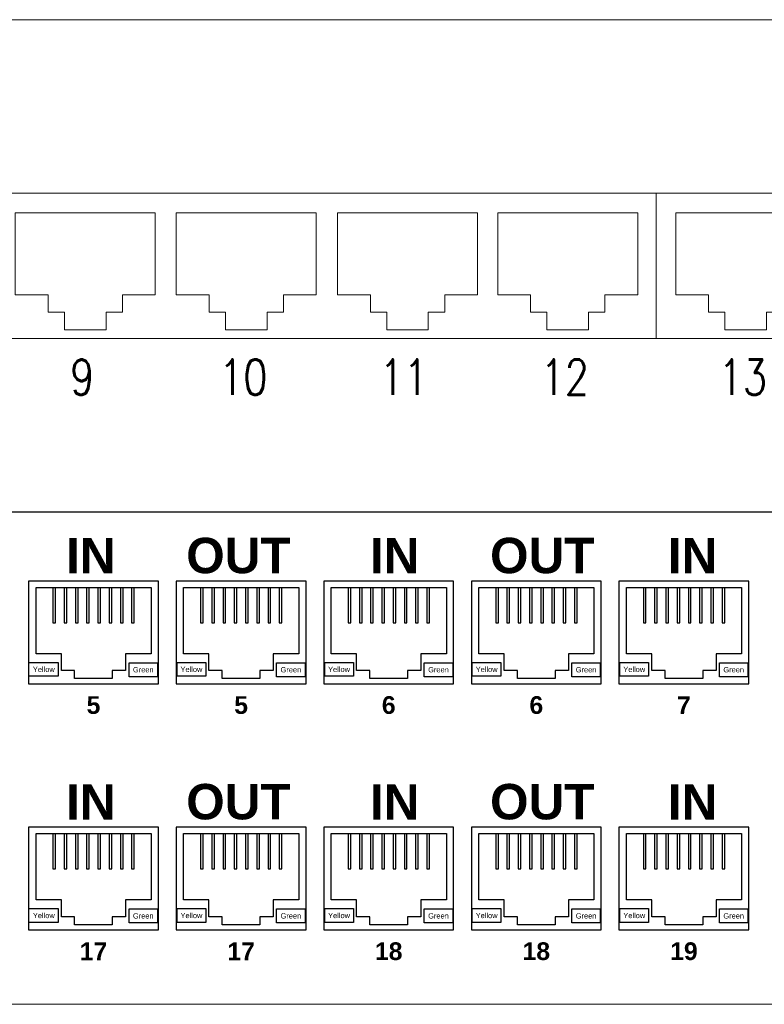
# Model space of a CAD drawing. Header units: millimetres. Extents: x 3585 to 3995, y 1397 to 1684.
# Tile 9 of 15: x 3783.37 to 3790.08, y 1543.17 to 1552.05. Entities that reach past the tile are written whole.
import ezdxf
from ezdxf.enums import TextEntityAlignment as Align

# ---------------------------------------------------------------- set-up
doc = ezdxf.new("R2010")
doc.units = ezdxf.units.MM
doc.linetypes.add('HIDDENX2', pattern=[19.05, 12.7, -6.35])
for name, color, linetype, lineweight in [('EB_LAN', 6, 'Continuous', 9), ('EB_NPS', 5, 'Continuous', 5), ('NR_PORT', 7, 'Continuous', 0), ('OBUDOWY', 7, 'Continuous', 0), ('SZ_HU_CONSTR', 7, 'HIDDENX2', 0)]:
    doc.layers.add(name, color=color, linetype=linetype, lineweight=lineweight)
doc.styles.add('ROMANS', font='simplex.shx')
doc.styles.get("Standard").update_dxf_attribs({"font": 'arial.ttf'})

# ---------------------------------------------------------------- blocks, each defined once
blk = doc.blocks.new('szafa gpd')
at = {"layer": 'SZ_HU_CONSTR'}
for p, q in [((3813.1088, 1552.0533), (3765.1088, 1552.0533)), ((3813.1088, 1547.6133), (3765.1088, 1547.6133))]:
    blk.add_line(p, q, dxfattribs=at)
blk = doc.blocks.new('sdip')
at = {"layer": 'OBUDOWY'}
for p, q in [((-90210444.343, -54810663.426), (-90210888.459, -54810663.426)), ((-90210888.459, -54810707.826), (-90210444.343, -54810707.826))]:
    blk.add_line(p, q, dxfattribs=at)
blk = doc.blocks.new('swtichh')
at = {"color": 0}
for points in [[(-90216622.814, -54809408.752), (-90216622.814, -54809421.863), (-90216682.331, -54809421.863), (-90216682.331, -54809408.752)], [(-90216563.296, -54809408.752), (-90216563.296, -54809421.863), (-90216622.814, -54809421.863), (-90216622.814, -54809408.752)]]:
    blk.add_lwpolyline(points, close=True, dxfattribs=at)
for points in [[(-90216674.253, -54809410.526), (-90216680.558, -54809410.526), (-90216680.558, -54809417.92), (-90216677.602, -54809417.92), (-90216677.602, -54809419.497), (-90216676.124, -54809419.497), (-90216676.124, -54809421.075), (-90216674.253, -54809421.075)], [(-90216674.253, -54809410.526), (-90216667.947, -54809410.526), (-90216667.947, -54809417.92), (-90216670.903, -54809417.92), (-90216670.903, -54809419.497), (-90216672.381, -54809419.497), (-90216672.381, -54809421.075), (-90216674.253, -54809421.075)], [(-90216659.742, -54809410.526), (-90216666.047, -54809410.526), (-90216666.047, -54809417.92), (-90216663.092, -54809417.92), (-90216663.092, -54809419.497), (-90216661.614, -54809419.497), (-90216661.614, -54809421.075), (-90216659.742, -54809421.075)], [(-90216659.742, -54809410.526), (-90216653.437, -54809410.526), (-90216653.437, -54809417.92), (-90216656.392, -54809417.92), (-90216656.392, -54809419.497), (-90216657.87, -54809419.497), (-90216657.87, -54809421.075), (-90216659.742, -54809421.075)], [(-90216645.21, -54809410.526), (-90216651.515, -54809410.526), (-90216651.515, -54809417.92), (-90216648.559, -54809417.92), (-90216648.559, -54809419.497), (-90216647.081, -54809419.497), (-90216647.081, -54809421.075), (-90216645.21, -54809421.075)], [(-90216645.21, -54809410.526), (-90216638.904, -54809410.526), (-90216638.904, -54809417.92), (-90216641.86, -54809417.92), (-90216641.86, -54809419.497), (-90216643.338, -54809419.497), (-90216643.338, -54809421.075), (-90216645.21, -54809421.075)], [(-90216630.777, -54809410.526), (-90216637.082, -54809410.526), (-90216637.082, -54809417.92), (-90216634.126, -54809417.92), (-90216634.126, -54809419.497), (-90216632.649, -54809419.497), (-90216632.649, -54809421.075), (-90216630.777, -54809421.075)], [(-90216630.777, -54809410.526), (-90216624.472, -54809410.526), (-90216624.472, -54809417.92), (-90216627.427, -54809417.92), (-90216627.427, -54809419.497), (-90216628.905, -54809419.497), (-90216628.905, -54809421.075), (-90216630.777, -54809421.075)], [(-90216614.735, -54809410.526), (-90216621.04, -54809410.526), (-90216621.04, -54809417.92), (-90216618.085, -54809417.92), (-90216618.085, -54809419.497), (-90216616.607, -54809419.497), (-90216616.607, -54809421.075), (-90216614.735, -54809421.075)], [(-90216614.735, -54809410.526), (-90216608.43, -54809410.526), (-90216608.43, -54809417.92), (-90216611.385, -54809417.92), (-90216611.385, -54809419.497), (-90216612.863, -54809419.497), (-90216612.863, -54809421.075), (-90216614.735, -54809421.075)]]:
    blk.add_lwpolyline(points, dxfattribs=at)
at = {"layer": 'EB_NPS', "color": 0, "linetype": 'Continuous', "lineweight": 50}
blk.add_blockref('sdip', (-5956.413, 1270.319), dxfattribs=at)
at = {"layer": 'NR_PORT', "style": 'ROMANS', "width": 0.8}
for s, height, p in [('9', 3.188, (-90216674.524, -54809427.893)), ('10', 3.1883, (-90216660.014, -54809427.893)), ('11', 3.1883, (-90216645.559, -54809427.893)), ('12', 3.1883, (-90216631.049, -54809427.893)), ('13', 3.1883, (-90216615.007, -54809427.893))]:
    blk.add_text(s, height=height, dxfattribs=at).set_placement(p, align=Align.BOTTOM_CENTER)
blk = doc.blocks.new('Panel 1U kątowy')
at = {"layer": 'OBUDOWY'}
blk.add_line((462.058, 0), (17.942, 0), dxfattribs=at)
at = {"style": 'ROMANS'}
blk.add_attdef('NAZWA_PANELU', text='', height=14, dxfattribs=at).set_placement((681.061, -20.999), align=Align.MIDDLE_LEFT)
blk.add_attdef('KAT', text='', height=5, dxfattribs=at).set_placement((462.058, -22.201), align=Align.MIDDLE)
blk.add_attdef('NR_KAT', (16.82, -42.941), '', height=4, dxfattribs=at)
blk = doc.blocks.new('ogranicznik przepi')
at = {"layer": 'OBUDOWY', "color": 0, "lineweight": -3}
blk.add_line((-90210131.805, -54810346.729), (-90210611.805, -54810346.729), dxfattribs=at)
at = {"layer": 'OBUDOWY', "color": 0, "linetype": 'Continuous', "lineweight": -3}
for p, q in [((-90210427.679, -54810359.521), (-90210427.679, -54810353.525)), ((-90210427.679, -54810353.525), (-90210417.308, -54810353.525)), ((-90210426.159, -54810353.525), (-90210426.159, -54810356.717)), ((-90210425.922, -54810356.717), (-90210425.922, -54810353.525)), ((-90210425.145, -54810353.525), (-90210425.145, -54810356.717)), ((-90210424.909, -54810356.717), (-90210424.909, -54810353.525)), ((-90210424.132, -54810353.525), (-90210424.132, -54810356.717)), ((-90210423.896, -54810356.717), (-90210423.896, -54810353.525)), ((-90210423.118, -54810353.525), (-90210423.118, -54810356.717)), ((-90210422.882, -54810356.717), (-90210422.882, -54810353.525)), ((-90210422.105, -54810353.525), (-90210422.105, -54810356.717)), ((-90210421.869, -54810356.717), (-90210421.869, -54810353.525)), ((-90210421.092, -54810353.525), (-90210421.092, -54810356.717)), ((-90210420.855, -54810356.717), (-90210420.855, -54810353.525)), ((-90210420.078, -54810353.525), (-90210420.078, -54810356.717)), ((-90210419.842, -54810356.717), (-90210419.842, -54810353.525)), ((-90210419.065, -54810353.525), (-90210419.065, -54810356.717)), ((-90210418.828, -54810356.717), (-90210418.828, -54810353.525)), ((-90210417.308, -54810353.525), (-90210417.308, -54810359.521)), ((-90210414.377, -54810359.521), (-90210414.377, -54810353.525)), ((-90210414.377, -54810353.525), (-90210404.006, -54810353.525)), ((-90210412.857, -54810353.525), (-90210412.857, -54810356.717)), ((-90210412.621, -54810356.717), (-90210412.621, -54810353.525)), ((-90210411.844, -54810353.525), (-90210411.844, -54810356.717)), ((-90210411.607, -54810356.717), (-90210411.607, -54810353.525)), ((-90210410.83, -54810353.525), (-90210410.83, -54810356.717)), ((-90210410.594, -54810356.717), (-90210410.594, -54810353.525)), ((-90210409.817, -54810353.525), (-90210409.817, -54810356.717)), ((-90210409.58, -54810356.717), (-90210409.58, -54810353.525)), ((-90210408.804, -54810353.525), (-90210408.804, -54810356.717)), ((-90210408.567, -54810356.717), (-90210408.567, -54810353.525)), ((-90210407.79, -54810353.525), (-90210407.79, -54810356.717)), ((-90210407.553, -54810356.717), (-90210407.553, -54810353.525)), ((-90210406.776, -54810353.525), (-90210406.776, -54810356.717)), ((-90210406.54, -54810356.717), (-90210406.54, -54810353.525)), ((-90210405.763, -54810353.525), (-90210405.763, -54810356.717)), ((-90210405.527, -54810356.717), (-90210405.527, -54810353.525)), ((-90210404.006, -54810353.525), (-90210404.006, -54810359.521)), ((-90210401.076, -54810359.521), (-90210401.076, -54810353.525)), ((-90210401.076, -54810353.525), (-90210390.704, -54810353.525)), ((-90210399.556, -54810353.525), (-90210399.556, -54810356.717)), ((-90210399.319, -54810356.717), (-90210399.319, -54810353.525)), ((-90210398.542, -54810353.525), (-90210398.542, -54810356.717)), ((-90210398.305, -54810356.717), (-90210398.305, -54810353.525)), ((-90210397.529, -54810353.525), (-90210397.529, -54810356.717)), ((-90210397.292, -54810356.717), (-90210397.292, -54810353.525)), ((-90210396.515, -54810353.525), (-90210396.515, -54810356.717)), ((-90210396.278, -54810356.717), (-90210396.278, -54810353.525)), ((-90210395.502, -54810353.525), (-90210395.502, -54810356.717)), ((-90210395.265, -54810356.717), (-90210395.265, -54810353.525)), ((-90210394.488, -54810353.525), (-90210394.488, -54810356.717)), ((-90210394.252, -54810356.717), (-90210394.252, -54810353.525)), ((-90210393.475, -54810353.525), (-90210393.475, -54810356.717)), ((-90210393.238, -54810356.717), (-90210393.238, -54810353.525)), ((-90210392.461, -54810353.525), (-90210392.461, -54810356.717)), ((-90210392.225, -54810356.717), (-90210392.225, -54810353.525)), ((-90210390.704, -54810353.525), (-90210390.704, -54810359.521)), ((-90210387.774, -54810359.521), (-90210387.774, -54810353.525)), ((-90210387.774, -54810353.525), (-90210377.403, -54810353.525)), ((-90210386.254, -54810353.525), (-90210386.254, -54810356.717)), ((-90210386.017, -54810356.717), (-90210386.017, -54810353.525)), ((-90210385.24, -54810353.525), (-90210385.24, -54810356.717)), ((-90210385.004, -54810356.717), (-90210385.004, -54810353.525)), ((-90210384.227, -54810353.525), (-90210384.227, -54810356.717)), ((-90210383.99, -54810356.717), (-90210383.99, -54810353.525)), ((-90210383.213, -54810353.525), (-90210383.213, -54810356.717)), ((-90210382.977, -54810356.717), (-90210382.977, -54810353.525)), ((-90210382.2, -54810353.525), (-90210382.2, -54810356.717)), ((-90210381.964, -54810356.717), (-90210381.964, -54810353.525)), ((-90210381.187, -54810353.525), (-90210381.187, -54810356.717)), ((-90210380.95, -54810356.717), (-90210380.95, -54810353.525)), ((-90210380.173, -54810353.525), (-90210380.173, -54810356.717)), ((-90210379.936, -54810356.717), (-90210379.936, -54810353.525)), ((-90210379.16, -54810353.525), (-90210379.16, -54810356.717)), ((-90210378.923, -54810356.717), (-90210378.923, -54810353.525)), ((-90210377.403, -54810353.525), (-90210377.403, -54810359.521)), ((-90210374.472, -54810359.521), (-90210374.472, -54810353.525)), ((-90210374.472, -54810353.525), (-90210364.101, -54810353.525)), ((-90210372.952, -54810353.525), (-90210372.952, -54810356.717)), ((-90210372.715, -54810356.717), (-90210372.715, -54810353.525)), ((-90210371.938, -54810353.525), (-90210371.938, -54810356.717)), ((-90210371.702, -54810356.717), (-90210371.702, -54810353.525)), ((-90210370.925, -54810353.525), (-90210370.925, -54810356.717)), ((-90210370.689, -54810356.717), (-90210370.689, -54810353.525)), ((-90210369.911, -54810353.525), (-90210369.911, -54810356.717)), ((-90210369.675, -54810356.717), (-90210369.675, -54810353.525)), ((-90210368.898, -54810353.525), (-90210368.898, -54810356.717)), ((-90210368.662, -54810356.717), (-90210368.662, -54810353.525)), ((-90210367.885, -54810353.525), (-90210367.885, -54810356.717)), ((-90210367.648, -54810356.717), (-90210367.648, -54810353.525)), ((-90210366.871, -54810353.525), (-90210366.871, -54810356.717)), ((-90210366.635, -54810356.717), (-90210366.635, -54810353.525)), ((-90210365.858, -54810353.525), (-90210365.858, -54810356.717)), ((-90210365.621, -54810356.717), (-90210365.621, -54810353.525)), ((-90210364.101, -54810353.525), (-90210364.101, -54810359.521)), ((-90210426.159, -54810356.717), (-90210425.922, -54810356.717)), ((-90210425.145, -54810356.717), (-90210424.909, -54810356.717)), ((-90210424.132, -54810356.717), (-90210423.896, -54810356.717)), ((-90210423.118, -54810356.717), (-90210422.882, -54810356.717)), ((-90210422.105, -54810356.717), (-90210421.869, -54810356.717)), ((-90210421.092, -54810356.717), (-90210420.855, -54810356.717)), ((-90210420.078, -54810356.717), (-90210419.842, -54810356.717)), ((-90210419.065, -54810356.717), (-90210418.828, -54810356.717)), ((-90210412.857, -54810356.717), (-90210412.621, -54810356.717)), ((-90210411.844, -54810356.717), (-90210411.607, -54810356.717)), ((-90210410.83, -54810356.717), (-90210410.594, -54810356.717)), ((-90210409.817, -54810356.717), (-90210409.58, -54810356.717)), ((-90210408.804, -54810356.717), (-90210408.567, -54810356.717)), ((-90210407.79, -54810356.717), (-90210407.553, -54810356.717)), ((-90210406.776, -54810356.717), (-90210406.54, -54810356.717)), ((-90210405.763, -54810356.717), (-90210405.527, -54810356.717)), ((-90210399.556, -54810356.717), (-90210399.319, -54810356.717)), ((-90210398.542, -54810356.717), (-90210398.305, -54810356.717)), ((-90210397.529, -54810356.717), (-90210397.292, -54810356.717)), ((-90210396.515, -54810356.717), (-90210396.278, -54810356.717)), ((-90210395.502, -54810356.717), (-90210395.265, -54810356.717)), ((-90210394.488, -54810356.717), (-90210394.252, -54810356.717)), ((-90210393.475, -54810356.717), (-90210393.238, -54810356.717)), ((-90210392.461, -54810356.717), (-90210392.225, -54810356.717)), ((-90210386.254, -54810356.717), (-90210386.017, -54810356.717)), ((-90210385.24, -54810356.717), (-90210385.004, -54810356.717)), ((-90210384.227, -54810356.717), (-90210383.99, -54810356.717)), ((-90210383.213, -54810356.717), (-90210382.977, -54810356.717)), ((-90210382.2, -54810356.717), (-90210381.964, -54810356.717)), ((-90210381.187, -54810356.717), (-90210380.95, -54810356.717)), ((-90210380.173, -54810356.717), (-90210379.936, -54810356.717)), ((-90210379.16, -54810356.717), (-90210378.923, -54810356.717)), ((-90210372.952, -54810356.717), (-90210372.715, -54810356.717)), ((-90210371.938, -54810356.717), (-90210371.702, -54810356.717)), ((-90210370.925, -54810356.717), (-90210370.689, -54810356.717)), ((-90210369.911, -54810356.717), (-90210369.675, -54810356.717)), ((-90210368.898, -54810356.717), (-90210368.662, -54810356.717)), ((-90210367.885, -54810356.717), (-90210367.648, -54810356.717)), ((-90210366.871, -54810356.717), (-90210366.635, -54810356.717)), ((-90210365.858, -54810356.717), (-90210365.621, -54810356.717)), ((-90210425.399, -54810359.521), (-90210427.679, -54810359.521)), ((-90210425.399, -54810361.025), (-90210425.399, -54810359.521)), ((-90210417.308, -54810359.521), (-90210419.605, -54810359.521)), ((-90210419.605, -54810359.521), (-90210419.605, -54810361.025)), ((-90210412.097, -54810359.521), (-90210414.377, -54810359.521)), ((-90210412.097, -54810361.025), (-90210412.097, -54810359.521)), ((-90210404.006, -54810359.521), (-90210406.304, -54810359.521)), ((-90210406.304, -54810359.521), (-90210406.304, -54810361.025)), ((-90210398.796, -54810359.521), (-90210401.076, -54810359.521)), ((-90210398.796, -54810361.025), (-90210398.796, -54810359.521)), ((-90210390.704, -54810359.521), (-90210393.002, -54810359.521)), ((-90210393.002, -54810359.521), (-90210393.002, -54810361.025)), ((-90210385.494, -54810359.521), (-90210387.774, -54810359.521)), ((-90210385.494, -54810361.025), (-90210385.494, -54810359.521)), ((-90210377.403, -54810359.521), (-90210379.7, -54810359.521)), ((-90210379.7, -54810359.521), (-90210379.7, -54810361.025)), ((-90210372.192, -54810359.521), (-90210374.472, -54810359.521)), ((-90210372.192, -54810361.025), (-90210372.192, -54810359.521)), ((-90210364.101, -54810359.521), (-90210366.398, -54810359.521)), ((-90210366.398, -54810359.521), (-90210366.398, -54810361.025)), ((-90210428.271, -54810360.298), (-90210425.686, -54810360.298)), ((-90210425.686, -54810360.298), (-90210425.686, -54810361.548)), ((-90210419.301, -54810361.582), (-90210419.301, -54810360.332)), ((-90210419.301, -54810360.332), (-90210416.734, -54810360.332)), ((-90210416.734, -54810360.332), (-90210416.734, -54810361.582)), ((-90210414.969, -54810361.548), (-90210414.969, -54810360.298)), ((-90210414.969, -54810360.298), (-90210412.384, -54810360.298)), ((-90210412.384, -54810360.298), (-90210412.384, -54810361.548)), ((-90210406, -54810361.582), (-90210406, -54810360.332)), ((-90210406, -54810360.332), (-90210403.432, -54810360.332)), ((-90210403.432, -54810360.332), (-90210403.432, -54810361.582)), ((-90210401.667, -54810361.548), (-90210401.667, -54810360.298)), ((-90210401.667, -54810360.298), (-90210399.082, -54810360.298)), ((-90210399.082, -54810360.298), (-90210399.082, -54810361.548)), ((-90210392.698, -54810361.582), (-90210392.698, -54810360.332)), ((-90210392.698, -54810360.332), (-90210390.13, -54810360.332)), ((-90210390.13, -54810360.332), (-90210390.13, -54810361.582)), ((-90210388.365, -54810361.548), (-90210388.365, -54810360.298)), ((-90210388.365, -54810360.298), (-90210385.781, -54810360.298)), ((-90210385.781, -54810360.298), (-90210385.781, -54810361.548)), ((-90210379.396, -54810361.582), (-90210379.396, -54810360.332)), ((-90210379.396, -54810360.332), (-90210376.829, -54810360.332)), ((-90210376.829, -54810360.332), (-90210376.829, -54810361.582)), ((-90210375.063, -54810361.548), (-90210375.063, -54810360.298)), ((-90210375.063, -54810360.298), (-90210372.479, -54810360.298)), ((-90210372.479, -54810360.298), (-90210372.479, -54810361.548)), ((-90210366.094, -54810361.582), (-90210366.094, -54810360.332)), ((-90210366.094, -54810360.332), (-90210363.527, -54810360.332)), ((-90210363.527, -54810360.332), (-90210363.527, -54810361.582)), ((-90210425.686, -54810361.548), (-90210428.271, -54810361.548)), ((-90210424.2, -54810361.025), (-90210425.399, -54810361.025)), ((-90210424.2, -54810361.751), (-90210424.2, -54810361.025)), ((-90210420.805, -54810361.751), (-90210424.2, -54810361.751)), ((-90210419.605, -54810361.025), (-90210420.805, -54810361.025)), ((-90210420.805, -54810361.025), (-90210420.805, -54810361.751)), ((-90210416.734, -54810361.582), (-90210419.301, -54810361.582)), ((-90210412.384, -54810361.548), (-90210414.969, -54810361.548)), ((-90210410.898, -54810361.025), (-90210412.097, -54810361.025)), ((-90210410.898, -54810361.751), (-90210410.898, -54810361.025)), ((-90210407.503, -54810361.751), (-90210410.898, -54810361.751)), ((-90210406.304, -54810361.025), (-90210407.503, -54810361.025)), ((-90210407.503, -54810361.025), (-90210407.503, -54810361.751)), ((-90210403.432, -54810361.582), (-90210406, -54810361.582)), ((-90210399.082, -54810361.548), (-90210401.667, -54810361.548)), ((-90210397.596, -54810361.025), (-90210398.796, -54810361.025)), ((-90210397.596, -54810361.751), (-90210397.596, -54810361.025)), ((-90210394.201, -54810361.751), (-90210397.596, -54810361.751)), ((-90210393.002, -54810361.025), (-90210394.201, -54810361.025)), ((-90210394.201, -54810361.025), (-90210394.201, -54810361.751)), ((-90210390.13, -54810361.582), (-90210392.698, -54810361.582)), ((-90210385.781, -54810361.548), (-90210388.365, -54810361.548)), ((-90210384.294, -54810361.025), (-90210385.494, -54810361.025)), ((-90210384.294, -54810361.751), (-90210384.294, -54810361.025)), ((-90210380.899, -54810361.751), (-90210384.294, -54810361.751)), ((-90210379.7, -54810361.025), (-90210380.899, -54810361.025)), ((-90210380.899, -54810361.025), (-90210380.899, -54810361.751)), ((-90210376.829, -54810361.582), (-90210379.396, -54810361.582)), ((-90210372.479, -54810361.548), (-90210375.063, -54810361.548)), ((-90210370.993, -54810361.025), (-90210372.192, -54810361.025)), ((-90210370.993, -54810361.751), (-90210370.993, -54810361.025)), ((-90210367.598, -54810361.751), (-90210370.993, -54810361.751)), ((-90210366.398, -54810361.025), (-90210367.598, -54810361.025)), ((-90210367.598, -54810361.025), (-90210367.598, -54810361.751)), ((-90210363.527, -54810361.582), (-90210366.094, -54810361.582)), ((-90210427.679, -54810381.721), (-90210427.679, -54810375.725)), ((-90210427.679, -54810375.725), (-90210417.308, -54810375.725)), ((-90210426.159, -54810375.725), (-90210426.159, -54810378.917)), ((-90210425.922, -54810378.917), (-90210425.922, -54810375.725)), ((-90210425.145, -54810375.725), (-90210425.145, -54810378.917)), ((-90210424.909, -54810378.917), (-90210424.909, -54810375.725)), ((-90210424.132, -54810375.725), (-90210424.132, -54810378.917)), ((-90210423.896, -54810378.917), (-90210423.896, -54810375.725)), ((-90210423.118, -54810375.725), (-90210423.118, -54810378.917)), ((-90210422.882, -54810378.917), (-90210422.882, -54810375.725)), ((-90210422.105, -54810375.725), (-90210422.105, -54810378.917)), ((-90210421.869, -54810378.917), (-90210421.869, -54810375.725)), ((-90210421.092, -54810375.725), (-90210421.092, -54810378.917)), ((-90210420.855, -54810378.917), (-90210420.855, -54810375.725)), ((-90210420.078, -54810375.725), (-90210420.078, -54810378.917)), ((-90210419.842, -54810378.917), (-90210419.842, -54810375.725)), ((-90210419.065, -54810375.725), (-90210419.065, -54810378.917)), ((-90210418.828, -54810378.917), (-90210418.828, -54810375.725)), ((-90210417.308, -54810375.725), (-90210417.308, -54810381.721)), ((-90210414.377, -54810381.721), (-90210414.377, -54810375.725)), ((-90210414.377, -54810375.725), (-90210404.006, -54810375.725)), ((-90210412.857, -54810375.725), (-90210412.857, -54810378.917)), ((-90210412.621, -54810378.917), (-90210412.621, -54810375.725)), ((-90210411.844, -54810375.725), (-90210411.844, -54810378.917)), ((-90210411.607, -54810378.917), (-90210411.607, -54810375.725)), ((-90210410.83, -54810375.725), (-90210410.83, -54810378.917)), ((-90210410.594, -54810378.917), (-90210410.594, -54810375.725)), ((-90210409.817, -54810375.725), (-90210409.817, -54810378.917)), ((-90210409.58, -54810378.917), (-90210409.58, -54810375.725)), ((-90210408.804, -54810375.725), (-90210408.804, -54810378.917)), ((-90210408.567, -54810378.917), (-90210408.567, -54810375.725)), ((-90210407.79, -54810375.725), (-90210407.79, -54810378.917)), ((-90210407.553, -54810378.917), (-90210407.553, -54810375.725)), ((-90210406.776, -54810375.725), (-90210406.776, -54810378.917)), ((-90210406.54, -54810378.917), (-90210406.54, -54810375.725)), ((-90210405.763, -54810375.725), (-90210405.763, -54810378.917)), ((-90210405.527, -54810378.917), (-90210405.527, -54810375.725)), ((-90210404.006, -54810375.725), (-90210404.006, -54810381.721)), ((-90210401.076, -54810381.721), (-90210401.076, -54810375.725)), ((-90210401.076, -54810375.725), (-90210390.704, -54810375.725)), ((-90210399.556, -54810375.725), (-90210399.556, -54810378.917)), ((-90210399.319, -54810378.917), (-90210399.319, -54810375.725)), ((-90210398.542, -54810375.725), (-90210398.542, -54810378.917)), ((-90210398.305, -54810378.917), (-90210398.305, -54810375.725)), ((-90210397.529, -54810375.725), (-90210397.529, -54810378.917)), ((-90210397.292, -54810378.917), (-90210397.292, -54810375.725)), ((-90210396.515, -54810375.725), (-90210396.515, -54810378.917)), ((-90210396.278, -54810378.917), (-90210396.278, -54810375.725)), ((-90210395.502, -54810375.725), (-90210395.502, -54810378.917)), ((-90210395.265, -54810378.917), (-90210395.265, -54810375.725)), ((-90210394.488, -54810375.725), (-90210394.488, -54810378.917)), ((-90210394.252, -54810378.917), (-90210394.252, -54810375.725)), ((-90210393.475, -54810375.725), (-90210393.475, -54810378.917)), ((-90210393.238, -54810378.917), (-90210393.238, -54810375.725)), ((-90210392.461, -54810375.725), (-90210392.461, -54810378.917)), ((-90210392.225, -54810378.917), (-90210392.225, -54810375.725)), ((-90210390.704, -54810375.725), (-90210390.704, -54810381.721)), ((-90210387.774, -54810381.721), (-90210387.774, -54810375.725)), ((-90210387.774, -54810375.725), (-90210377.403, -54810375.725)), ((-90210386.254, -54810375.725), (-90210386.254, -54810378.917)), ((-90210386.017, -54810378.917), (-90210386.017, -54810375.725)), ((-90210385.24, -54810375.725), (-90210385.24, -54810378.917)), ((-90210385.004, -54810378.917), (-90210385.004, -54810375.725)), ((-90210384.227, -54810375.725), (-90210384.227, -54810378.917)), ((-90210383.99, -54810378.917), (-90210383.99, -54810375.725)), ((-90210383.213, -54810375.725), (-90210383.213, -54810378.917)), ((-90210382.977, -54810378.917), (-90210382.977, -54810375.725)), ((-90210382.2, -54810375.725), (-90210382.2, -54810378.917)), ((-90210381.964, -54810378.917), (-90210381.964, -54810375.725)), ((-90210381.187, -54810375.725), (-90210381.187, -54810378.917)), ((-90210380.95, -54810378.917), (-90210380.95, -54810375.725)), ((-90210380.173, -54810375.725), (-90210380.173, -54810378.917)), ((-90210379.936, -54810378.917), (-90210379.936, -54810375.725)), ((-90210379.16, -54810375.725), (-90210379.16, -54810378.917)), ((-90210378.923, -54810378.917), (-90210378.923, -54810375.725)), ((-90210377.403, -54810375.725), (-90210377.403, -54810381.721)), ((-90210374.472, -54810381.721), (-90210374.472, -54810375.725)), ((-90210374.472, -54810375.725), (-90210364.101, -54810375.725)), ((-90210372.952, -54810375.725), (-90210372.952, -54810378.917)), ((-90210372.715, -54810378.917), (-90210372.715, -54810375.725)), ((-90210371.938, -54810375.725), (-90210371.938, -54810378.917)), ((-90210371.702, -54810378.917), (-90210371.702, -54810375.725)), ((-90210370.925, -54810375.725), (-90210370.925, -54810378.917)), ((-90210370.689, -54810378.917), (-90210370.689, -54810375.725)), ((-90210369.911, -54810375.725), (-90210369.911, -54810378.917)), ((-90210369.675, -54810378.917), (-90210369.675, -54810375.725)), ((-90210368.898, -54810375.725), (-90210368.898, -54810378.917)), ((-90210368.662, -54810378.917), (-90210368.662, -54810375.725)), ((-90210367.885, -54810375.725), (-90210367.885, -54810378.917)), ((-90210367.648, -54810378.917), (-90210367.648, -54810375.725)), ((-90210366.871, -54810375.725), (-90210366.871, -54810378.917)), ((-90210366.635, -54810378.917), (-90210366.635, -54810375.725)), ((-90210365.858, -54810375.725), (-90210365.858, -54810378.917)), ((-90210365.621, -54810378.917), (-90210365.621, -54810375.725)), ((-90210364.101, -54810375.725), (-90210364.101, -54810381.721)), ((-90210426.159, -54810378.917), (-90210425.922, -54810378.917)), ((-90210425.145, -54810378.917), (-90210424.909, -54810378.917)), ((-90210424.132, -54810378.917), (-90210423.896, -54810378.917)), ((-90210423.118, -54810378.917), (-90210422.882, -54810378.917)), ((-90210422.105, -54810378.917), (-90210421.869, -54810378.917)), ((-90210421.092, -54810378.917), (-90210420.855, -54810378.917)), ((-90210420.078, -54810378.917), (-90210419.842, -54810378.917)), ((-90210419.065, -54810378.917), (-90210418.828, -54810378.917)), ((-90210412.857, -54810378.917), (-90210412.621, -54810378.917)), ((-90210411.844, -54810378.917), (-90210411.607, -54810378.917)), ((-90210410.83, -54810378.917), (-90210410.594, -54810378.917)), ((-90210409.817, -54810378.917), (-90210409.58, -54810378.917)), ((-90210408.804, -54810378.917), (-90210408.567, -54810378.917)), ((-90210407.79, -54810378.917), (-90210407.553, -54810378.917)), ((-90210406.776, -54810378.917), (-90210406.54, -54810378.917)), ((-90210405.763, -54810378.917), (-90210405.527, -54810378.917)), ((-90210399.556, -54810378.917), (-90210399.319, -54810378.917)), ((-90210398.542, -54810378.917), (-90210398.305, -54810378.917)), ((-90210397.529, -54810378.917), (-90210397.292, -54810378.917)), ((-90210396.515, -54810378.917), (-90210396.278, -54810378.917)), ((-90210395.502, -54810378.917), (-90210395.265, -54810378.917)), ((-90210394.488, -54810378.917), (-90210394.252, -54810378.917)), ((-90210393.475, -54810378.917), (-90210393.238, -54810378.917)), ((-90210392.461, -54810378.917), (-90210392.225, -54810378.917)), ((-90210386.254, -54810378.917), (-90210386.017, -54810378.917)), ((-90210385.24, -54810378.917), (-90210385.004, -54810378.917)), ((-90210384.227, -54810378.917), (-90210383.99, -54810378.917)), ((-90210383.213, -54810378.917), (-90210382.977, -54810378.917)), ((-90210382.2, -54810378.917), (-90210381.964, -54810378.917)), ((-90210381.187, -54810378.917), (-90210380.95, -54810378.917)), ((-90210380.173, -54810378.917), (-90210379.936, -54810378.917)), ((-90210379.16, -54810378.917), (-90210378.923, -54810378.917)), ((-90210372.952, -54810378.917), (-90210372.715, -54810378.917)), ((-90210371.938, -54810378.917), (-90210371.702, -54810378.917)), ((-90210370.925, -54810378.917), (-90210370.689, -54810378.917)), ((-90210369.911, -54810378.917), (-90210369.675, -54810378.917)), ((-90210368.898, -54810378.917), (-90210368.662, -54810378.917)), ((-90210367.885, -54810378.917), (-90210367.648, -54810378.917)), ((-90210366.871, -54810378.917), (-90210366.635, -54810378.917)), ((-90210365.858, -54810378.917), (-90210365.621, -54810378.917)), ((-90210425.399, -54810381.721), (-90210427.679, -54810381.721)), ((-90210425.399, -54810383.225), (-90210425.399, -54810381.721)), ((-90210417.308, -54810381.721), (-90210419.605, -54810381.721)), ((-90210419.605, -54810381.721), (-90210419.605, -54810383.225)), ((-90210412.097, -54810381.721), (-90210414.377, -54810381.721)), ((-90210412.097, -54810383.225), (-90210412.097, -54810381.721)), ((-90210404.006, -54810381.721), (-90210406.304, -54810381.721)), ((-90210406.304, -54810381.721), (-90210406.304, -54810383.225)), ((-90210398.796, -54810381.721), (-90210401.076, -54810381.721)), ((-90210398.796, -54810383.225), (-90210398.796, -54810381.721)), ((-90210390.704, -54810381.721), (-90210393.002, -54810381.721)), ((-90210393.002, -54810381.721), (-90210393.002, -54810383.225)), ((-90210385.494, -54810381.721), (-90210387.774, -54810381.721)), ((-90210385.494, -54810383.225), (-90210385.494, -54810381.721)), ((-90210377.403, -54810381.721), (-90210379.7, -54810381.721)), ((-90210379.7, -54810381.721), (-90210379.7, -54810383.225)), ((-90210372.192, -54810381.721), (-90210374.472, -54810381.721)), ((-90210372.192, -54810383.225), (-90210372.192, -54810381.721)), ((-90210364.101, -54810381.721), (-90210366.398, -54810381.721)), ((-90210366.398, -54810381.721), (-90210366.398, -54810383.225)), ((-90210428.271, -54810382.498), (-90210425.686, -54810382.498)), ((-90210425.686, -54810382.498), (-90210425.686, -54810383.748)), ((-90210419.301, -54810383.782), (-90210419.301, -54810382.532)), ((-90210419.301, -54810382.532), (-90210416.734, -54810382.532)), ((-90210416.734, -54810382.532), (-90210416.734, -54810383.782)), ((-90210414.969, -54810383.748), (-90210414.969, -54810382.498)), ((-90210414.969, -54810382.498), (-90210412.384, -54810382.498)), ((-90210412.384, -54810382.498), (-90210412.384, -54810383.748)), ((-90210406, -54810383.782), (-90210406, -54810382.532)), ((-90210406, -54810382.532), (-90210403.432, -54810382.532)), ((-90210403.432, -54810382.532), (-90210403.432, -54810383.782)), ((-90210401.667, -54810383.748), (-90210401.667, -54810382.498)), ((-90210401.667, -54810382.498), (-90210399.082, -54810382.498)), ((-90210399.082, -54810382.498), (-90210399.082, -54810383.748)), ((-90210392.698, -54810383.782), (-90210392.698, -54810382.532)), ((-90210392.698, -54810382.532), (-90210390.13, -54810382.532)), ((-90210390.13, -54810382.532), (-90210390.13, -54810383.782)), ((-90210388.365, -54810383.748), (-90210388.365, -54810382.498)), ((-90210388.365, -54810382.498), (-90210385.781, -54810382.498)), ((-90210385.781, -54810382.498), (-90210385.781, -54810383.748)), ((-90210379.396, -54810383.782), (-90210379.396, -54810382.532)), ((-90210379.396, -54810382.532), (-90210376.829, -54810382.532)), ((-90210376.829, -54810382.532), (-90210376.829, -54810383.782)), ((-90210375.063, -54810383.748), (-90210375.063, -54810382.498)), ((-90210375.063, -54810382.498), (-90210372.479, -54810382.498)), ((-90210372.479, -54810382.498), (-90210372.479, -54810383.748)), ((-90210366.094, -54810383.782), (-90210366.094, -54810382.532)), ((-90210366.094, -54810382.532), (-90210363.527, -54810382.532)), ((-90210363.527, -54810382.532), (-90210363.527, -54810383.782)), ((-90210425.686, -54810383.748), (-90210428.271, -54810383.748)), ((-90210424.2, -54810383.225), (-90210425.399, -54810383.225)), ((-90210424.2, -54810383.951), (-90210424.2, -54810383.225)), ((-90210420.805, -54810383.951), (-90210424.2, -54810383.951)), ((-90210419.605, -54810383.225), (-90210420.805, -54810383.225)), ((-90210420.805, -54810383.225), (-90210420.805, -54810383.951)), ((-90210416.734, -54810383.782), (-90210419.301, -54810383.782)), ((-90210412.384, -54810383.748), (-90210414.969, -54810383.748)), ((-90210410.898, -54810383.225), (-90210412.097, -54810383.225)), ((-90210410.898, -54810383.951), (-90210410.898, -54810383.225)), ((-90210407.503, -54810383.951), (-90210410.898, -54810383.951)), ((-90210406.304, -54810383.225), (-90210407.503, -54810383.225)), ((-90210407.503, -54810383.225), (-90210407.503, -54810383.951)), ((-90210403.432, -54810383.782), (-90210406, -54810383.782)), ((-90210399.082, -54810383.748), (-90210401.667, -54810383.748)), ((-90210397.596, -54810383.225), (-90210398.796, -54810383.225)), ((-90210397.596, -54810383.951), (-90210397.596, -54810383.225)), ((-90210394.201, -54810383.951), (-90210397.596, -54810383.951)), ((-90210393.002, -54810383.225), (-90210394.201, -54810383.225)), ((-90210394.201, -54810383.225), (-90210394.201, -54810383.951)), ((-90210390.13, -54810383.782), (-90210392.698, -54810383.782)), ((-90210385.781, -54810383.748), (-90210388.365, -54810383.748)), ((-90210384.294, -54810383.225), (-90210385.494, -54810383.225)), ((-90210384.294, -54810383.951), (-90210384.294, -54810383.225)), ((-90210380.899, -54810383.951), (-90210384.294, -54810383.951)), ((-90210379.7, -54810383.225), (-90210380.899, -54810383.225)), ((-90210380.899, -54810383.225), (-90210380.899, -54810383.951)), ((-90210376.829, -54810383.782), (-90210379.396, -54810383.782)), ((-90210372.479, -54810383.748), (-90210375.063, -54810383.748)), ((-90210370.993, -54810383.225), (-90210372.192, -54810383.225)), ((-90210370.993, -54810383.951), (-90210370.993, -54810383.225)), ((-90210367.598, -54810383.951), (-90210370.993, -54810383.951)), ((-90210366.398, -54810383.225), (-90210367.598, -54810383.225)), ((-90210367.598, -54810383.225), (-90210367.598, -54810383.951)), ((-90210363.527, -54810383.782), (-90210366.094, -54810383.782))]:
    blk.add_line(p, q, dxfattribs=at)
for points in [[(-90210428.355, -54810352.967), (-90210428.355, -54810362.224), (-90210416.649, -54810362.224), (-90210416.649, -54810352.967)], [(-90210415.053, -54810352.967), (-90210415.053, -54810362.224), (-90210403.348, -54810362.224), (-90210403.348, -54810352.967)], [(-90210401.752, -54810352.967), (-90210401.752, -54810362.224), (-90210390.046, -54810362.224), (-90210390.046, -54810352.967)], [(-90210388.45, -54810352.967), (-90210388.45, -54810362.224), (-90210376.744, -54810362.224), (-90210376.744, -54810352.967)], [(-90210375.148, -54810352.967), (-90210375.148, -54810362.224), (-90210363.442, -54810362.224), (-90210363.442, -54810352.967)], [(-90210428.355, -54810375.167), (-90210428.355, -54810384.424), (-90210416.649, -54810384.424), (-90210416.649, -54810375.167)], [(-90210415.053, -54810375.167), (-90210415.053, -54810384.424), (-90210403.348, -54810384.424), (-90210403.348, -54810375.167)], [(-90210401.752, -54810375.167), (-90210401.752, -54810384.424), (-90210390.046, -54810384.424), (-90210390.046, -54810375.167)], [(-90210388.45, -54810375.167), (-90210388.45, -54810384.424), (-90210376.744, -54810384.424), (-90210376.744, -54810375.167)], [(-90210375.148, -54810375.167), (-90210375.148, -54810384.424), (-90210363.442, -54810384.424), (-90210363.442, -54810375.167)]]:
    blk.add_lwpolyline(points, close=True, dxfattribs=at)
at = {"layer": 'OBUDOWY', "color": 0, "linetype": 'Continuous', "lineweight": -3, "width": 94.10337, "attachment_point": 5}
for s, insert, char_height in [('\\pxqc;{\\fArial|b1|i0|c238|p34;IN}', (-90210422.742, -54810350.675, 0), 3.192), ('\\pxqc;{\\fArial|b1|i0|c238|p34;OUT}', (-90210409.44, -54810350.675, 0), 3.192), ('\\pxqc;{\\fArial|b1|i0|c238|p34;IN}', (-90210395.361, -54810350.675, 0), 3.192), ('\\pxqc;{\\fArial|b1|i0|c238|p34;OUT}', (-90210382.06, -54810350.675, 0), 3.192), ('\\pxqc;{\\fArial|b1|i0|c238|p34;IN}', (-90210368.521, -54810350.675, 0), 3.192), ('\\pxqc;{\\fArial|b1|i0|c238|p34;5}', (-90210422.502, -54810364.15, 0), 1.596), ('\\pxqc;{\\fArial|b1|i0|c238|p34;5}', (-90210409.2, -54810364.15, 0), 1.596), ('\\pxqc;{\\fArial|b1|i0|c238|p34;6}', (-90210395.899, -54810364.15, 0), 1.596), ('\\pxqc;{\\fArial|b1|i0|c238|p34;6}', (-90210382.597, -54810364.15, 0), 1.596), ('\\pxqc;{\\fArial|b1|i0|c238|p34;7}', (-90210369.295, -54810364.15, 0), 1.596), ('\\pxqc;{\\fArial|b1|i0|c238|p34;IN}', (-90210422.742, -54810372.875, 0), 3.192), ('\\pxqc;{\\fArial|b1|i0|c238|p34;OUT}', (-90210409.44, -54810372.875, 0), 3.192), ('\\pxqc;{\\fArial|b1|i0|c238|p34;IN}', (-90210395.361, -54810372.875, 0), 3.192), ('\\pxqc;{\\fArial|b1|i0|c238|p34;OUT}', (-90210382.06, -54810372.875, 0), 3.192), ('\\pxqc;{\\fArial|b1|i0|c238|p34;IN}', (-90210368.521, -54810372.875, 0), 3.192), ('\\pxqc;{\\fArial|b1|i0|c238|p34;17}', (-90210422.502, -54810386.35, 0), 1.596), ('\\pxqc;{\\fArial|b1|i0|c238|p34;17}', (-90210409.2, -54810386.35, 0), 1.596), ('\\pxqc;{\\fArial|b1|i0|c238|p34;18}', (-90210395.899, -54810386.35, 0), 1.596), ('\\pxqc;{\\fArial|b1|i0|c238|p34;18}', (-90210382.597, -54810386.35, 0), 1.596), ('\\pxqc;{\\fArial|b1|i0|c238|p34;19}', (-90210369.295, -54810386.35, 0), 1.596)]:
    blk.add_mtext(s, dxfattribs=dict(at, insert=insert, char_height=char_height))
at = {"layer": 'OBUDOWY', "color": 0, "linetype": 'Continuous', "lineweight": -3, "char_height": 0.4788, "attachment_point": 5}
for s, insert in [('\\pxqc;Yellow', (-90210426.978, -54810360.923)), ('Green', (-90210418.018, -54810360.957)), ('\\pxqc;Yellow', (-90210413.676, -54810360.923)), ('Green', (-90210404.716, -54810360.957)), ('\\pxqc;Yellow', (-90210400.375, -54810360.923)), ('Green', (-90210391.414, -54810360.957)), ('\\pxqc;Yellow', (-90210387.073, -54810360.923)), ('Green', (-90210378.112, -54810360.957)), ('\\pxqc;Yellow', (-90210373.771, -54810360.923)), ('Green', (-90210364.811, -54810360.957)), ('\\pxqc;Yellow', (-90210426.978, -54810383.123)), ('Green', (-90210418.018, -54810383.157)), ('\\pxqc;Yellow', (-90210413.676, -54810383.123)), ('Green', (-90210404.716, -54810383.157)), ('\\pxqc;Yellow', (-90210400.375, -54810383.123)), ('Green', (-90210391.414, -54810383.157)), ('\\pxqc;Yellow', (-90210387.073, -54810383.123)), ('Green', (-90210378.112, -54810383.157)), ('\\pxqc;Yellow', (-90210373.771, -54810383.123)), ('Green', (-90210364.811, -54810383.157))]:
    blk.add_mtext_dynamic_manual_height_columns(s, width=20.62198, gutter_width=7.98, heights=[0], dxfattribs=dict(at, insert=insert))

msp = doc.modelspace()

# ---------------------------------------------------------------- block references
at = {"xscale": 0.1, "yscale": 0.1, "zscale": 0.1}
msp.add_blockref('Panel 1U kątowy', (3765.1088, 1543.1733), dxfattribs=at)
at = {"layer": 'EB_LAN'}
msp.add_blockref('szafa gpd', (0, 0), dxfattribs=at)
at = {"layer": 'EB_LAN', "color": 0, "linetype": 'Continuous', "lineweight": 50, "xscale": 0.1, "yscale": 0.1, "zscale": 0.1}
msp.add_blockref('swtichh', (9025451.3901, 5482491.3641), dxfattribs=at)
at = {"layer": 'EB_NPS', "color": 0, "linetype": 'Continuous', "lineweight": 50, "xscale": 0.1, "yscale": 0.1, "zscale": 0.1}
msp.add_blockref('ogranicznik przepi', (9024826.2892, 5482582.2862), dxfattribs=at)

doc.saveas('drawing.dxf')
